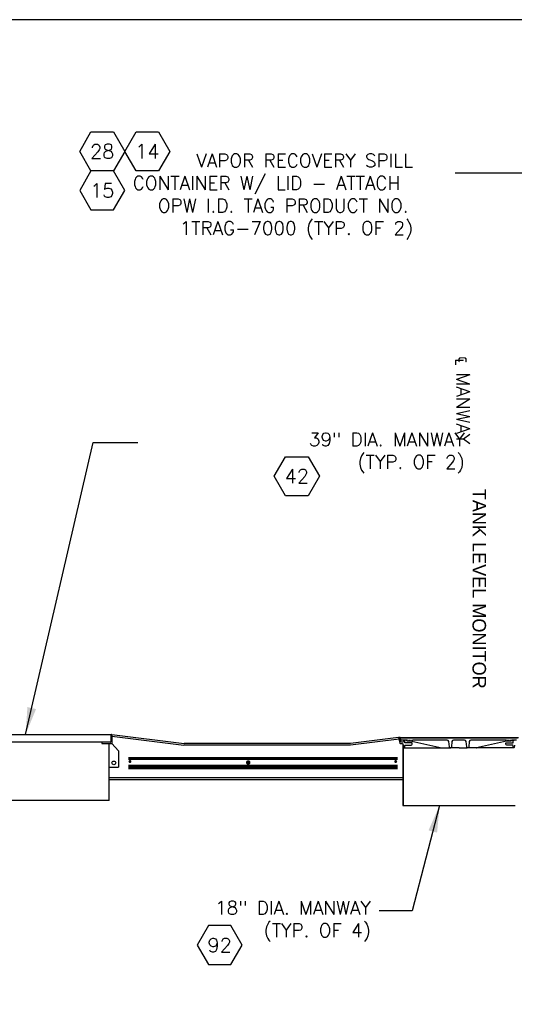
# Model space of a CAD drawing. Extents: x 990 to 4202, y -422 to 622.
# Tile 2 of 256: x 1273 to 1355, y -138 to 25. Entities that reach past the tile are written whole.
import ezdxf
from ezdxf.enums import TextEntityAlignment as Align

# ---------------------------------------------------------------- set-up
doc = ezdxf.new("R2010")
doc.units = 0
doc.header["$MEASUREMENT"] = 0
doc.linetypes.add('HIDDEN', pattern=[0.375, 0.25, -0.125])
doc.linetypes.add('TANK-SLAB$0$DASHED', pattern=[0.75, 0.5, -0.25])
doc.layers.get('0').update_dxf_attribs({"linetype": 'CONTINUOUS'})
for name, color, linetype in [('FREEZE-OUTLINE-TITLES', 60, 'CONTINUOUS'), ('REBAR', 4, 'TANK-SLAB$0$DASHED'), ('TANK-MANHOLE', 2, 'CONTINUOUS'), ('TANK-SLAB', 6, 'CONTINUOUS'), ('TEXT', 3, 'CONTINUOUS')]:
    doc.layers.add(name, color=color, linetype=linetype)
doc.styles.add('SIMPFRAC', font='simpfrac')
doc.styles.add('SIMPLEX', font='simplex')
doc.styles.add('TANK-SLAB$0$SIMPLEX', font='simplex')
doc.dimstyles.new('DIM48', dxfattribs={"dimscale": 48, "dimtxt": 0.09375, "dimasz": 0.09375, "dimexe": 0.0625, "dimexo": 0.0625, "dimgap": 0.0625, "dimtad": 1, "dimdec": 4, "dimzin": 3, "dimdsep": 46, "dimlunit": 4, "dimtxsty": 'SIMPLEX', "dimcen": 0, "dimclrd": 3, "dimclre": 3, "dimclrt": 3, "dimadec": 0, "dimazin": 0, "dimtfac": 1, "dimtdec": 4, "dimtofl": 0, "dimtmove": 2, "dimatfit": 3, "dimfxl": 1, "dimfrac": 2, "dimtolj": 1, "dimtzin": 3, "dimarcsym": 0})

# ---------------------------------------------------------------- blocks, each defined once
blk = doc.blocks.new('TANK-SLAB$0$HEX')
at = {"color": 3}
blk.add_lwpolyline([(-0.0577, 0.1), (-0.1155, 0), (-0.0577, -0.1), (0.0577, -0.1), (0.1155, 0), (0.0577, 0.1)], close=True, dxfattribs=at)
at = {"color": 3, "style": 'TANK-SLAB$0$SIMPLEX'}
blk.add_attdef('D#', text='', height=0.08, dxfattribs=at).set_placement((0, 0), align=Align.MIDDLE)

msp = doc.modelspace()

# ---------------------------------------------------------------- linework, layer by layer
at = {"layer": 'FREEZE-OUTLINE-TITLES', "color": 60, "linetype": 'Continuous'}
msp.add_lwpolyline([(2106.10787, 25.407), (990.10787, 25.407), (990.10787, -302.28383), (2106.10787, -302.28383)], close=True, dxfattribs=at)
at = {"layer": 'REBAR', "linetype": 'HIDDEN', "const_width": 0.5}
msp.add_lwpolyline([(1291.09181, -97.52873), (1335.90658, -97.52873)], dxfattribs=at)
at = {"layer": 'REBAR'}
for points, const_width in [([(1291.47398, -98.02873, -1), (1291.22398, -98.02873, -1)], 0.25), ([(1311.22396, -98.20431, -1), (1310.84896, -98.20431, -1)], 0.375), ([(1335.71324, -98.02873, -1), (1335.46324, -98.02873, -1)], 0.25)]:
    msp.add_lwpolyline(points, format="xyb", close=True, dxfattribs=dict(at, const_width=const_width))
at = {"layer": 'REBAR', "const_width": 0.75}
msp.add_lwpolyline([(1291.09181, -98.96323), (1335.90658, -98.96323)], dxfattribs=at)
at = {"layer": 'TANK-MANHOLE', "color": 1, "linetype": 'Continuous'}
for p, q in [((1248.84558, -93.52136), (1288.34558, -93.52136)), ((1286.79871, -94.83387), (1250.39246, -94.83387)), ((1286.67371, -94.95887), (1286.67371, -95.02136)), ((1286.67371, -95.02136), (1288.34558, -95.02136)), ((1288.03308, -94.83387), (1286.79871, -94.83387)), ((1287.90808, -99.02136), (1287.90808, -95.02136)), ((1288.15808, -94.70886), (1288.14104, -94.70886)), ((1288.15808, -93.64636), (1288.15808, -94.70887)), ((1288.23763, -95.02136), (1288.31717, -95.02136)), ((1288.34558, -93.52136), (1288.34558, -95.02136)), ((1288.34558, -95.02136), (1289.40808, -96.27136)), ((1336.26746, -94.02133), (1356.01519, -94.02133)), ((1336.37569, -94.11426), (1346.13577, -94.11426)), ((1337.55188, -94.49153), (1337.31332, -94.49153)), ((1337.64758, -94.49153), (1337.74329, -94.49153)), ((1337.83899, -94.49153), (1337.9347, -94.49153)), ((1338.02901, -94.49153), (1338.12472, -94.49153)), ((1338.22042, -94.49153), (1338.45898, -94.49153)), ((1338.25876, -94.64119), (1343.24585, -95.74516)), ((1354.01279, -94.64119), (1349.03018, -95.744)), ((1354.05113, -94.49153), (1353.81257, -94.49153)), ((1354.14683, -94.49153), (1354.24254, -94.49153)), ((1354.33824, -94.49153), (1354.43394, -94.49153)), ((1354.52826, -94.49153), (1354.62397, -94.49153)), ((1354.71967, -94.49153), (1354.95823, -94.49153)), ((1289.40808, -96.27136), (1289.40808, -98.9958)), ((1336.79041, -95.27935), (1336.79041, -105.33244)), ((1336.83757, -95.27935), (1336.79041, -95.27935)), ((1336.83757, -95.27935), (1336.83757, -105.33244)), ((1337.01927, -95.74816), (1343.25042, -95.74816)), ((1343.26938, -95.74816), (1344.79037, -95.74816)), ((1346.13577, -95.74816), (1344.79037, -95.74816)), ((1346.13577, -95.74816), (1347.48118, -95.74816)), ((1348.98163, -95.74816), (1347.48118, -95.74816)), ((1355.25228, -95.74816), (1349.00161, -95.74816)), ((1287.90808, -104.52136), (1287.90808, -99.02136)), ((1288.40808, -99.02136), (1287.90808, -99.02136)), ((1288.40808, -98.9958), (1289.40808, -98.9958)), ((1288.40808, -99.02136), (1288.40808, -98.9958)), ((1287.90808, -104.52136), (1249.28308, -104.52136)), ((1336.79041, -105.33244), (1355.48114, -105.33244))]:
    msp.add_line(p, q, dxfattribs=at)
msp.add_lwpolyline([(1336.97351, -94.49153, 0.39953151), (1336.91109, -94.55088), (1336.90494, -94.67284, -0.39953151), (1336.7645, -94.80638), (1336.58623, -94.80638, -0.348582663), (1336.49493, -94.73392), (1336.34559, -94.09366, 0.350174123), (1336.25497, -94.02133), (1336.07189, -94.02133), (1336.28965, -94.96034, 0.3489397), (1336.41149, -95.05743), (1336.69193, -95.05743, -0.398052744), (1336.78623, -95.14598), (1336.79179, -95.24606), (1336.84467, -95.24606, -0.38836603), (1336.90692, -95.303), (1336.94159, -95.69122, 0.38836603), (1337.00384, -95.74816), (1337.03312, -95.74816, 0.398894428), (1337.09553, -95.68895), (1337.10947, -95.42414, -0.398894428), (1337.23429, -95.30571), (1338.16218, -95.30571, 0.398050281), (1338.34939, -95.12861), (1338.36051, -94.92844), (1337.13439, -94.92844), (1337.11495, -94.55082, 0.399230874), (1337.05253, -94.49153)], format="xyb", close=True, dxfattribs=at)
for points in [[(1355.70894, -94.49153), (1354.95823, -94.49153, 0.20068244), (1354.89149, -94.51944), (1354.79194, -94.62035, -0.20068244), (1354.7252, -94.64826), (1354.3854, -94.64826), (1354.0456, -94.64826, -0.200679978), (1353.97886, -94.62035), (1353.87931, -94.51944, 0.200679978), (1353.81257, -94.49153), (1348.09249, -94.49153, 0.383818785), (1347.84387, -94.71536), (1347.74988, -95.60827, -0.383818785), (1347.59448, -95.74816), (1347.56622, -95.74816, -0.383818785), (1347.41083, -95.60827), (1347.31684, -94.71536, 0.383818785), (1347.06646, -94.49153), (1345.2037, -94.49153, 0.383366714), (1344.95476, -94.71496), (1344.85928, -95.60851, -0.383366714), (1344.70392, -95.74816), (1344.67709, -95.74816, -0.383366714), (1344.52173, -95.60851), (1344.42624, -94.71496, 0.383366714), (1344.17766, -94.49153), (1338.45898, -94.49153, 0.200679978), (1338.39224, -94.51944), (1338.29269, -94.62035, -0.200679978), (1338.22595, -94.64826), (1337.88615, -94.64826), (1337.54635, -94.64826, -0.20068244), (1337.47961, -94.62035), (1337.38006, -94.51944, 0.20068244), (1337.31332, -94.49153), (1336.56123, -94.49153, -0.315058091), (1336.47316, -94.42992), (1336.38124, -94.17806), (1336.37569, -94.11426), (1346.13577, -94.11426)], [(1355.36324, -95.303), (1355.32858, -95.69122, -0.38836603), (1355.26632, -95.74816), (1355.23705, -95.74816, -0.398894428), (1355.17463, -95.68895), (1355.16069, -95.42414, 0.398894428), (1355.03587, -95.30571), (1354.10798, -95.30571, -0.398050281), (1353.92077, -95.12861), (1353.90965, -94.92844), (1355.13577, -94.92844), (1355.15521, -94.55082, -0.399230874), (1355.21763, -94.49153), (1355.29665, -94.49153, -0.39953151), (1355.35907, -94.55088)]]:
    msp.add_lwpolyline(points, format="xyb", dxfattribs=at)
msp.add_lwpolyline([(1346.13577, -94.11426), (1355.89447, -94.11426)], dxfattribs=at)
msp.add_circle((1288.65808, -98.27137), 0.3125, dxfattribs=at)
for centre, radius, start, end in [((1286.79871, -94.95887), 0.125, 90, 180), ((1288.03308, -94.70887), 0.125, 270, 0), ((1288.28308, -93.64636), 0.125, 90, 180), ((1343.26938, -95.65441), 0.09375, 255.4691848, 270), ((1348.98163, -95.49711), 0.25105, 270, 280.8735204)]:
    msp.add_arc(centre, radius, start, end, dxfattribs=at)
at = {"layer": 'TANK-SLAB', "color": 2, "linetype": 'Continuous'}
for p, q in [((1288.34558, -93.52136), (1300.3453, -95.02133)), ((1288.34558, -93.8363), (1300.32584, -95.33383)), ((1328.07189, -95.02133), (1300.3453, -95.02133)), ((1336.07189, -94.02133), (1328.07189, -95.02133)), ((1336.14286, -94.32739), (1328.09134, -95.33383)), ((1328.09134, -95.33383), (1300.32584, -95.33383)), ((1287.90808, -100.70886), (1336.79041, -100.70886)), ((1287.90808, -101.02136), (1336.79041, -101.02136))]:
    msp.add_line(p, q, dxfattribs=at)

# ---------------------------------------------------------------- block references
at = {"layer": 'TEXT'}
ref = msp.add_blockref('TANK-SLAB$0$HEX', (1286.72655, 3.49085), dxfattribs=dict(at, xscale=-32.48674340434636, yscale=32.48674340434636, zscale=32.48674340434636))
ref.add_attrib('D#', '28', dxfattribs={"layer": '0', "height": 2.3625, "style": 'TANK-SLAB$0$SIMPLEX'}).set_placement((1286.72655, 3.49085), align=Align.MIDDLE)
ref = msp.add_blockref('TANK-SLAB$0$HEX', (1294.22904, 3.49085), dxfattribs=dict(at, xscale=-32.48674340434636, yscale=32.48674340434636, zscale=32.48674340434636))
ref.add_attrib('D#', '14', dxfattribs={"layer": '0', "height": 2.3625, "style": 'TANK-SLAB$0$SIMPLEX'}).set_placement((1294.22904, 3.49085), align=Align.MIDDLE)
ref = msp.add_blockref('TANK-SLAB$0$HEX', (1286.72655, -3.00649), dxfattribs=dict(at, xscale=32.48674340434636, yscale=32.48674340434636, zscale=32.48674340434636))
ref.add_attrib('D#', '15', dxfattribs={"layer": '0', "height": 2.3625, "style": 'TANK-SLAB$0$SIMPLEX'}).set_placement((1286.72655, -3.00649), align=Align.MIDDLE)
ref = msp.add_blockref('TANK-SLAB$0$HEX', (1319.13213, -50.56187), dxfattribs=dict(at, xscale=-32.48674340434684, yscale=32.48674340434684, zscale=32.48674340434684))
ref.add_attrib('D#', '42', dxfattribs={"layer": '0', "height": 2.3625, "style": 'TANK-SLAB$0$SIMPLEX'}).set_placement((1319.13213, -50.56187), align=Align.MIDDLE)
ref = msp.add_blockref('TANK-SLAB$0$HEX', (1306.27544, -128.58643), dxfattribs=dict(at, xscale=32.48674340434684, yscale=32.48674340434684, zscale=32.48674340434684))
ref.add_attrib('D#', '92', dxfattribs={"layer": '0', "height": 2.3625, "style": 'TANK-SLAB$0$SIMPLEX'}).set_placement((1306.27544, -128.58643), align=Align.MIDDLE)

# ---------------------------------------------------------------- texts
at = {"layer": 'TEXT', "linetype": 'Continuous', "style": 'SIMPFRAC'}
msp.add_text('TANK LEVEL MONITOR', height=2.25, rotation=270, dxfattribs=at).set_placement((1348.3804, -52.65253))
at = {"layer": 'TEXT', "char_height": 2.25, "style": 'SIMPLEX'}
for s, insert, width, attachment_point in [('\\pi11.70008;VAPOR RECOVERY SPILL \\P\\pi1.09294;CONTAINER W/ LID - ATTACH \\P\\pi5.27151;OPW I.D. TAG PRODUCT NO. \\P\\pi8.91437;1TRAG-7000 (TYP. OF 2)', (1290.70536, 3.09767), 52.9500821, 1), ('39" DIA. MANWAY\\P(TYP. OF 2)', (1347.06747, -43.31677), 53.2517101, 3), ('18" DIA. MANWAY\\P(TYP. OF 4)', (1331.44761, -121.25359), 53.8771439, 3)]:
    msp.add_mtext(s, dxfattribs=dict(at, insert=insert, width=width, attachment_point=attachment_point))
at = {"layer": 'TEXT', "insert": (1347.94194, -45.2821), "char_height": 2.25, "width": 19.5190601, "attachment_point": 3, "rotation": 270, "style": 'SIMPLEX'}
msp.add_mtext('℄ MANWAY', dxfattribs=at)

# ---------------------------------------------------------------- leaders
at = {"layer": 'TEXT'}
for points in [[(1414.02551, -92.68542), (1359.68408, -0.12671), (1345.52037, -0.12671)], [(1273.97122, -93.52136), (1285.23015, -44.97378), (1292.66726, -44.97378)], [(1342.90578, -105.33244), (1338.3123, -122.87986), (1332.81482, -122.87986)]]:
    msp.add_leader(points, dimstyle='DIM48', override={"dimgap": 0.0625, "dimtad": 0}, dxfattribs=at)

doc.saveas('drawing.dxf')
